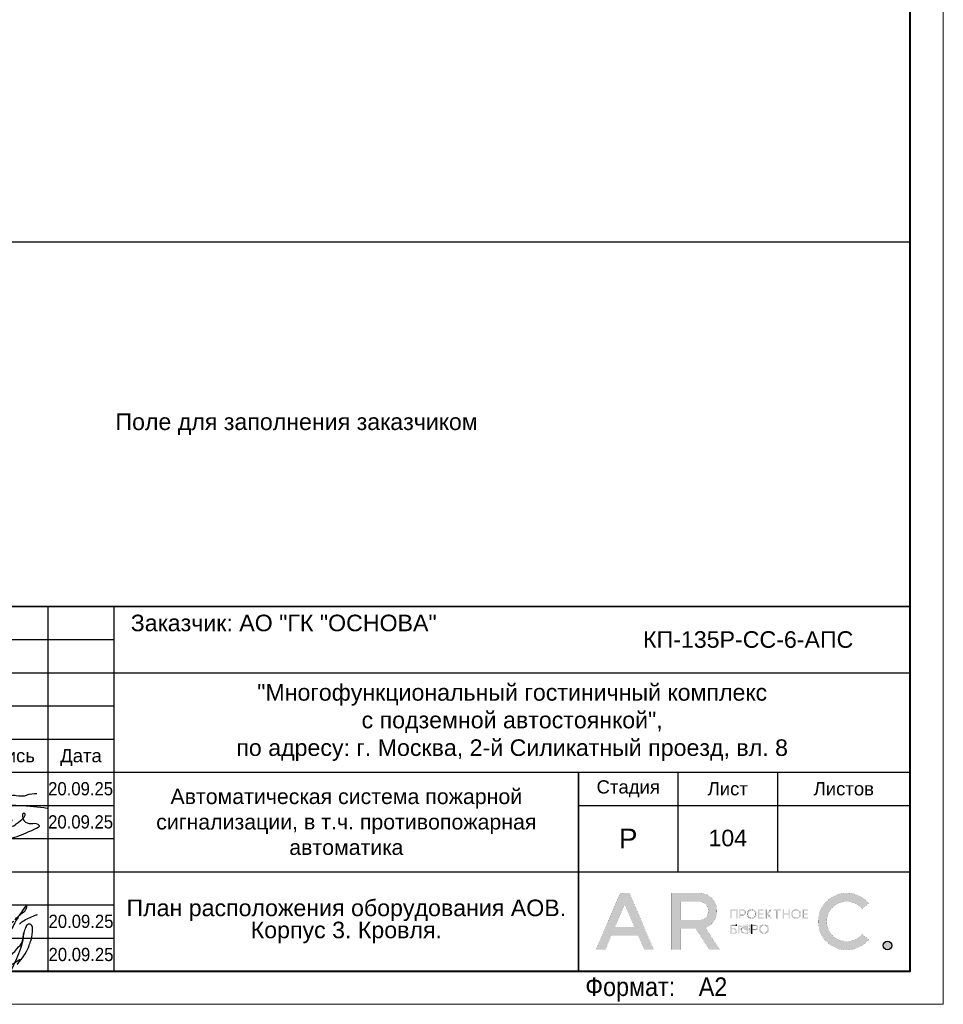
# Model space of a CAD drawing. Header units: millimetres. Extents: x -195178 to 1761886, y 140622 to 301105.
# Tile 131 of 131: x 1747961 to 1761886, y 241705 to 256555. Entities that reach past the tile are written whole.
import ezdxf
from ezdxf.enums import TextEntityAlignment as Align

# ---------------------------------------------------------------- set-up
doc = ezdxf.new("R2010")
doc.units = ezdxf.units.MM
doc.layers.get('Defpoints').update_dxf_attribs({"color": 252})
for name, color, linetype, lineweight in [('DB CP Оформление', 7, 'Continuous', 25), ('Охрана входов', 252, 'Continuous', 30), ('Рамка', 7, 'Continuous', 18)]:
    doc.layers.add(name, color=color, linetype=linetype, lineweight=lineweight)
doc.layers.add('DB CP Подписи', color=7, linetype='Continuous', lineweight=25, true_color=0x0a45f5)
doc.layers.add('Автоматика', color=1, linetype='Continuous')
doc.layers.add('формат', color=250, linetype='Continuous')
doc.styles.add('Arial', font='arial.ttf', dxfattribs={"width": 0.9, "height": 699.9999999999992})
doc.styles.add('CP.Text', font='arial.ttf')
doc.styles.add('CP.Text дата', font='arial.ttf', dxfattribs={"width": 0.9})

# ---------------------------------------------------------------- blocks, each defined once
blk = doc.blocks.new('*U57')
at = {"color": 0, "lineweight": 0}
blk.add_lwpolyline([(-841, 3.464264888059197e-14), (6.661338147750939e-14, 6.661338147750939e-14), (-1.377945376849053e-14, 594.0000000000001), (-841.0000000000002, 594.0000000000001)], close=True, dxfattribs=at)
at = {"lineweight": 40}
blk.add_lwpolyline([(-821, 5.000000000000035), (-4.999999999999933, 5.000000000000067), (-5.000000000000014, 589.0000000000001), (-821.0000000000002, 589.0000000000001)], close=True, dxfattribs=at)
at = {"style": 'Arial', "width": 0.9}
blk.add_text('Формат:', height=2.8, dxfattribs=at).set_placement((-53.97311837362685, 1.250000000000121))
at = {"style": 'Arial', "width": 0.9, "flags": 8}
blk.add_attdef('FORMAT', (-36.87188609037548, 1.257088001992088), '', height=2.8, dxfattribs=at)
blk = doc.blocks.new('Попов')
at = {"layer": 'DB CP Подписи', "color": 160, "true_color": 0x0a45f5}
for points in [[(7.394956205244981, 7.032094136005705), (4.284556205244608, 0.8400941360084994), (3.982156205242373, 0.4944941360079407), (3.665356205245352, 0.2583778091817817), (3.190156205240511, 0.09837780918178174), (2.801356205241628, 0.2064941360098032), (2.509696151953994, 0.451294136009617), (2.383756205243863, 0.7680941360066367), (2.429696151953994, 0.9984941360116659), (2.62855620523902, 1.243294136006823), (3.319756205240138, 1.603294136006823), (3.895756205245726, 1.848094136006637), (4.370956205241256, 1.992094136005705), (4.918156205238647, 1.992094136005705)], [(7.394956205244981, 7.032094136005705), (6.962956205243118, 6.427294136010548), (4.918156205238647, 1.992094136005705)], [(8.094156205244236, 0.03369413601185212), (8.828556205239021, 0.5520941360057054), (9.980556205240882, 1.272094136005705), (10.85895620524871, 1.761694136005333), (10.41255620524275, 1.084894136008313), (11.57895620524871, 2.611294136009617), (12.16935620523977, 3.84969413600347), (12.471756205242, 4.713694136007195), (12.629696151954, 5.419294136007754), (12.689696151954, 6.2400941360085), (12.54375620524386, 6.945694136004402), (12.34215620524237, 7.075294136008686), (12.03975620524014, 7.075294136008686), (11.64969615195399, 6.6000941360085), (11.379696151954, 5.779294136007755), (11.21895620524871, 4.728094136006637), (10.72935620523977, 3.014494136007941), (9.418956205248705, 0.0336941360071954)], [(5.979696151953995, 4.069175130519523), (4.859696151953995, -0.1216221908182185), (5.311356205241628, 0.624094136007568), (5.311356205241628, 0.8688941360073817), (5.624396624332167, 1.697142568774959), (6.247356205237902, 2.150494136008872), (6.650556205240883, 2.323294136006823), (6.909756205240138, 2.323294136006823), (7.125756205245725, 2.150494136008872), (7.125756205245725, 1.747294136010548), (6.82335620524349, 1.243294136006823), (6.333756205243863, 0.7968941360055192), (5.714556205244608, 0.5088941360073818), (5.412156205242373, 0.5952941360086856), (5.49855620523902, 1.286494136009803), (5.817585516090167, 1.879286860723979), (5.714556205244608, 1.286494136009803), (5.829756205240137, 0.9552941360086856), (6.146556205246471, 0.8832941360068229), (6.794556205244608, 1.012894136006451), (7.528956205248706, 1.459294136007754), (8.119356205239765, 2.064094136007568), (8.407356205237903, 2.510494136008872), (8.407356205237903, 2.899294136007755), (8.320956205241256, 3.028894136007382), (8.090556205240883, 2.956894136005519), (7.816956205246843, 2.366494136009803), (7.816956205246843, 1.963294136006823), (7.989756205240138, 1.776094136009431), (8.364156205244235, 1.891294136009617), (8.82495620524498, 2.323294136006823), (9.055356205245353, 2.697694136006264), (9.271356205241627, 3.302494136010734), (9.012156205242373, 3.561694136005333), (8.882556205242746, 3.561694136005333), (8.709696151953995, 3.3600941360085), (8.709696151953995, 2.978377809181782), (9.039696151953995, 2.408377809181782), (10.349696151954, 3.378377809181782), (11.11969615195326, 4.410259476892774), (11.27818451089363, 5.133235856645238), (11.35539592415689, 5.654323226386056), (11.38831620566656, 5.819447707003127), (11.35539592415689, 5.654323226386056)], [(3.521356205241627, 2.971294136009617), (3.294445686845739, 2.859738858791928), (4.789696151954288, 2.859738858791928)], [(3.521356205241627, 2.971294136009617), (4.126156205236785, 3.244894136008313), (4.932556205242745, 3.475294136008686), (6.444556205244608, 3.835294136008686), (7.495756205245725, 4.080094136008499)], [(1.534156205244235, 0.8688941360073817), (1.303756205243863, 1.041694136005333), (1.217356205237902, 1.214494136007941), (1.447756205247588, 1.416094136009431), (2.038156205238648, 1.603294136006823), (2.815756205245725, 1.761694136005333), (3.506956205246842, 1.876894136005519), (4.357209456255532, 1.989153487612), (4.918156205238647, 1.992094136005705)]]:
    blk.add_spline(points, degree=3, dxfattribs=at)
at = {"layer": 'DB CP Подписи'}
blk.add_spline([(8.094156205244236, 0.03369413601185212), (7.791756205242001, -0.2544480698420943), (7.618956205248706, -0.4847058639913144), (7.618956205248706, -0.8015058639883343), (7.950156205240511, -1.060705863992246), (8.569356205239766, -1.060705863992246), (8.943756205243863, -0.7583058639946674), (9.116556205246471, -0.4991058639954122), (9.418956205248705, 0.0336941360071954)], degree=3, dxfattribs=at)
blk = doc.blocks.new('A$Cf51998ab')
at = {"layer": 'DB CP Подписи'}
for points in [[(2.024743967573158, 7.175397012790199), (0.02474396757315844, 3.175397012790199), (2.524743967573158, 0.1753970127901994), (9.524743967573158, 6.675397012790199), (17.02474396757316, 19.1753970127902), (23.52474396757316, 28.6753970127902), (29.02474396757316, 35.6753970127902), (35.52474396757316, 43.6753970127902), (36.52474396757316, 44.6753970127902), (30.02474396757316, 30.6753970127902), (28.52474396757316, 26.1753970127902), (28.52474396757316, 25.1753970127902), (31.52474396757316, 26.6753970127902), (36.02474396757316, 30.1753970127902), (43.52474396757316, 36.1753970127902), (45.52474396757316, 39.1753970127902), (47.52474396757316, 42.6753970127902), (47.52474396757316, 43.1753970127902), (48.02474396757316, 44.1753970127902), (40.52474396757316, 31.1753970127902), (37.52474396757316, 25.6753970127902), (40.52474396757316, 25.1753970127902), (47.02474396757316, 28.6753970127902), (47.52474396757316, 29.1753970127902)], [(66.52474396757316, 31.6753970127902), (75.02474396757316, 39.1753970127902), (79.02474396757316, 43.6753970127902), (79.52474396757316, 46.6753970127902), (75.02474396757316, 41.6753970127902), (69.02474396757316, 32.6753970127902), (61.02474396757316, 18.6753970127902), (57.02474396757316, 11.6753970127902), (61.52474396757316, 15.6753970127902)], [(57.52474396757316, 34.1753970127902), (54.52474396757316, 34.1753970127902), (50.02474396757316, 31.1753970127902), (49.52474396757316, 26.1753970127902), (54.02474396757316, 27.6753970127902), (56.02474396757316, 29.1753970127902), (58.02474396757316, 33.1753970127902), (57.52474396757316, 34.1753970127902)], [(71.80259313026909, 27.23596012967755), (75.18207571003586, 30.02247973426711), (81.43411698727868, 33.40007838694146), (87.77064376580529, 36.27103771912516), (91.06563812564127, 37.45319772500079)], [(59.02474396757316, 30.6753970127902), (55.49455854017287, 28.71229258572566), (55.52474396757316, 25.6753970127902), (57.52474396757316, 25.6753970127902), (62.02474396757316, 27.6753970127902), (65.02474396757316, 29.6753970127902), (65.52474396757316, 30.1753970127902)]]:
    blk.add_spline(points, degree=3, dxfattribs=at)
blk = doc.blocks.new('Лого')
at = {"layer": 'DB CP Оформление'}
h = blk.add_hatch(color=0, dxfattribs=at)
edge = h.paths.add_edge_path()
edge.add_line((-3.149615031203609, 491.8564630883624), (-2.145539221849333, 491.0307320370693))
edge.add_arc((-5.466713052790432, 493.7619962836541), 4.300000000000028, 39.43316774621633, 320.5668322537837, ccw=False)
edge.add_line((-2.145539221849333, 496.4932605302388), (-3.149615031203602, 495.6675294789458))
edge.add_arc((-5.466713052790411, 493.7619962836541), 3.000000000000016, 39.43316774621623, 320.5668322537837)
edge = h.paths.add_edge_path()
edge.add_arc((0.7039796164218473, 490.1453402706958), 0.65, 0, 360)
h.paths.add_polyline_path([(-38.91856638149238, 496.3972109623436), (-37.43639440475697, 492.9290438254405), (-40.40073835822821, 492.9290438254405)], flags=16)
edge = h.paths.add_edge_path(flags=16)
edge.add_line((-30.56831019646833, 493.9825875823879), (-27.63778042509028, 493.9825875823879))
edge.add_arc((-27.63778042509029, 495.2825875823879), 1.299999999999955, 270.0000000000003, 360.0000000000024)
edge.add_line((-26.33778042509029, 495.2825875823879), (-26.33778042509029, 495.4512324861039))
edge.add_arc((-27.63778042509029, 495.4512324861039), 1.300000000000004, 359.9999999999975, 449.9999999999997)
edge.add_line((-27.63778042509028, 496.7512324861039), (-30.56831019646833, 496.7512324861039))
edge.add_line((-30.56831019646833, 496.7512324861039), (-30.56831019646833, 493.9825875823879))
h.paths.add_polyline_path([(-35.9689509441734, 489.4953402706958), (-36.88082038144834, 491.6290438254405), (-40.956312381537, 491.6290438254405), (-41.8681818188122, 489.4953402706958), (-43.28192242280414, 489.4953402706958), (-39.6254366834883, 498.0512324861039), (-38.21169607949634, 498.0512324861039), (-34.55521034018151, 489.4953402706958)])
edge = h.paths.add_edge_path()
edge.add_line((-30.56831019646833, 489.4953402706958), (-31.86831019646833, 489.4953402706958))
edge.add_line((-31.86831019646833, 489.4953402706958), (-31.86831019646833, 498.0512324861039))
edge.add_line((-31.86831019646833, 498.0512324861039), (-27.63778042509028, 498.0512324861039))
edge.add_arc((-27.63778042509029, 495.4512324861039), 2.600000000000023, 0, 89.99999999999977, ccw=False)
edge.add_line((-25.03778042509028, 495.4512324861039), (-25.03778042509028, 495.2825875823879))
edge.add_arc((-27.63778042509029, 495.2825875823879), 2.600000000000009, -70.23716168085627, 0, ccw=False)
edge.add_line((-26.75864866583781, 492.8357268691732), (-24.6131234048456, 489.4953402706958))
edge.add_line((-24.6131234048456, 489.4953402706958), (-26.15818166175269, 489.4953402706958))
edge.add_line((-26.15818166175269, 489.4953402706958), (-28.20534579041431, 492.6825875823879))
edge.add_line((-28.20534579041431, 492.6825875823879), (-30.56831019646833, 492.6825875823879))
edge.add_line((-30.56831019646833, 492.6825875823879), (-30.56831019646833, 489.4953402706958))
edge = h.paths.add_edge_path(flags=16)
edge.add_line((-21.27053753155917, 492.6928723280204), (-21.27053753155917, 492.5228723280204))
edge.add_arc((-20.82053753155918, 492.5228723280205), 0.4499999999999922, 180.0000000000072, 270.0000000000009)
edge.add_line((-20.82053753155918, 492.0728723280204), (-20.69150461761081, 492.0728723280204))
edge.add_arc((-20.6915046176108, 492.5228723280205), 0.4500000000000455, 269.9999999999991, 359.9999999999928)
edge.add_line((-20.24150461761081, 492.5228723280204), (-20.24150461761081, 492.6928723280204))
edge.add_arc((-20.69150461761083, 492.6928723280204), 0.4500000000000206, 0, 89.99999999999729)
edge.add_line((-20.69150461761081, 493.1428723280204), (-20.82053753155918, 493.1428723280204))
edge.add_arc((-20.82053753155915, 492.6928723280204), 0.4500000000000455, 90.00000000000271, 180)
edge = h.paths.add_edge_path(flags=17)
edge.add_line((-21.62964566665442, 491.9228723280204), (-21.62964566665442, 492.5328723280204))
edge.add_line((-21.62964566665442, 492.5328723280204), (-21.45053753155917, 492.5328723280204))
edge.add_line((-21.45053753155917, 492.5328723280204), (-21.45053753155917, 492.5228723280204))
edge.add_arc((-20.85053753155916, 492.5228723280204), 0.6000000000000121, 180, 269.999999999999)
edge.add_line((-20.85053753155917, 491.9228723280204), (-20.66150461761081, 491.9228723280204))
edge.add_arc((-20.66150461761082, 492.5228723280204), 0.6000000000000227, 270.000000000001, 360)
edge.add_line((-20.06150461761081, 492.5228723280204), (-20.06150461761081, 492.6928723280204))
edge.add_arc((-20.66150461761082, 492.6928723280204), 0.6000000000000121, 0, 89.99999999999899)
edge.add_line((-20.66150461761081, 493.2928723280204), (-20.85053753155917, 493.2928723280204))
edge.add_arc((-20.85053753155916, 492.6928723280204), 0.6000000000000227, 90.00000000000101, 180)
edge.add_line((-21.45053753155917, 492.6928723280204), (-21.45053753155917, 492.6828723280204))
edge.add_line((-21.45053753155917, 492.6828723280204), (-21.62964566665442, 492.6828723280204))
edge.add_line((-21.62964566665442, 492.6828723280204), (-21.62964566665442, 493.2928723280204))
edge.add_line((-21.62964566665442, 493.2928723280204), (-21.80964566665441, 493.2928723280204))
edge.add_line((-21.80964566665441, 493.2928723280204), (-21.80964566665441, 491.9228723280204))
edge.add_line((-21.80964566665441, 491.9228723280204), (-21.62964566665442, 491.9228723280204))
edge = h.paths.add_edge_path(flags=16)
edge.add_line((-18.44160413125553, 492.6928723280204), (-18.44160413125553, 492.5228723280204))
edge.add_arc((-17.99160413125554, 492.5228723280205), 0.4499999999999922, 180.0000000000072, 270.0000000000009)
edge.add_line((-17.99160413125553, 492.0728723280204), (-17.86257121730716, 492.0728723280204))
edge.add_arc((-17.86257121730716, 492.5228723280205), 0.4500000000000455, 269.9999999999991, 359.9999999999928)
edge.add_line((-17.41257121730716, 492.5228723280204), (-17.41257121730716, 492.6928723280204))
edge.add_arc((-17.86257121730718, 492.6928723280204), 0.4500000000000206, 0, 89.99999999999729)
edge.add_line((-17.86257121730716, 493.1428723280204), (-17.99160413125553, 493.1428723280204))
edge.add_arc((-17.99160413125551, 492.6928723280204), 0.4500000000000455, 90.00000000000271, 180)
edge = h.paths.add_edge_path()
edge.add_line((-18.62160413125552, 492.6928723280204), (-18.62160413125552, 492.5228723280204))
edge.add_arc((-18.02160413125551, 492.5228723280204), 0.6000000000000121, 180, 269.999999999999)
edge.add_line((-18.02160413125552, 491.9228723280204), (-17.83257121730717, 491.9228723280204))
edge.add_arc((-17.83257121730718, 492.5228723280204), 0.6000000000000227, 270.000000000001, 360)
edge.add_line((-17.23257121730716, 492.5228723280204), (-17.23257121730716, 492.6928723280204))
edge.add_arc((-17.83257121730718, 492.6928723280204), 0.6000000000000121, 0, 89.99999999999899)
edge.add_line((-17.83257121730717, 493.2928723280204), (-18.02160413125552, 493.2928723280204))
edge.add_arc((-18.02160413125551, 492.6928723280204), 0.6000000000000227, 90.00000000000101, 180)
edge = h.paths.add_edge_path(flags=16)
edge.add_line((-13.61226025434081, 494.9777851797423), (-13.61226025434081, 494.8077851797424))
edge.add_arc((-13.16226025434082, 494.8077851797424), 0.4499999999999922, 180.0000000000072, 270.0000000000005)
edge.add_line((-13.16226025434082, 494.3577851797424), (-13.03322734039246, 494.3577851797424))
edge.add_arc((-13.03322734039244, 494.8077851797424), 0.4500000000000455, 269.9999999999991, 359.9999999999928)
edge.add_line((-12.58322734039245, 494.8077851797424), (-12.58322734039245, 494.9777851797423))
edge.add_arc((-13.03322734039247, 494.9777851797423), 0.4500000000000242, 0, 89.99999999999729)
edge.add_line((-13.03322734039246, 495.4277851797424), (-13.16226025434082, 495.4277851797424))
edge.add_arc((-13.16226025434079, 494.9777851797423), 0.4500000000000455, 90.00000000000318, 180)
edge = h.paths.add_edge_path()
edge.add_line((-13.79226025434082, 494.9777851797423), (-13.79226025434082, 494.8077851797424))
edge.add_arc((-13.19226025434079, 494.8077851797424), 0.6000000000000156, 180, 269.9999999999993)
edge.add_line((-13.19226025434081, 494.2077851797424), (-13.00322734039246, 494.2077851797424))
edge.add_arc((-13.00322734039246, 494.8077851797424), 0.6000000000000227, 270.000000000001, 360)
edge.add_line((-12.40322734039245, 494.8077851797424), (-12.40322734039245, 494.9777851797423))
edge.add_arc((-13.00322734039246, 494.9777851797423), 0.6000000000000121, 0, 89.99999999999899)
edge.add_line((-13.00322734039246, 495.5777851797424), (-13.19226025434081, 495.5777851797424))
edge.add_arc((-13.19226025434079, 494.9777851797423), 0.6000000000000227, 90.00000000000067, 180)
edge = h.paths.add_edge_path(flags=16)
edge.add_line((-20.28705089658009, 494.9777851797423), (-20.28705089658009, 494.8077851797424))
edge.add_arc((-19.8370508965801, 494.8077851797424), 0.4499999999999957, 180.0000000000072, 270.0000000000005)
edge.add_line((-19.83705089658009, 494.3577851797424), (-19.70801798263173, 494.3577851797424))
edge.add_arc((-19.70801798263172, 494.8077851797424), 0.4500000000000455, 269.9999999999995, 359.9999999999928)
edge.add_line((-19.25801798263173, 494.8077851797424), (-19.25801798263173, 494.9777851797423))
edge.add_arc((-19.70801798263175, 494.9777851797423), 0.4500000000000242, 0, 89.99999999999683)
edge.add_line((-19.70801798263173, 495.4277851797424), (-19.83705089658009, 495.4277851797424))
edge.add_arc((-19.83705089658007, 494.9777851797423), 0.4500000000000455, 90.00000000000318, 180)
edge = h.paths.add_edge_path()
edge.add_line((-20.46705089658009, 494.9777851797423), (-20.46705089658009, 494.8077851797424))
edge.add_arc((-19.86705089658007, 494.8077851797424), 0.6000000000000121, 180, 269.999999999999)
edge.add_line((-19.86705089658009, 494.2077851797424), (-19.67801798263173, 494.2077851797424))
edge.add_arc((-19.67801798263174, 494.8077851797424), 0.6000000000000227, 270.000000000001, 360)
edge.add_line((-19.07801798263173, 494.8077851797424), (-19.07801798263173, 494.9777851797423))
edge.add_arc((-19.67801798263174, 494.9777851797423), 0.6000000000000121, 0, 89.99999999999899)
edge.add_line((-19.67801798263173, 495.5777851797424), (-19.86705089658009, 495.5777851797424))
edge.add_arc((-19.86705089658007, 494.9777851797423), 0.6000000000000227, 90.00000000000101, 180)
edge = h.paths.add_edge_path(flags=16)
edge.add_arc((-19.22667760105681, 492.7878723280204), 0.1800000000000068, 270.0000000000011, 360)
edge.add_line((-19.04667760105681, 492.7878723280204), (-19.0466776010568, 492.9328723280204))
edge.add_arc((-19.22667760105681, 492.9328723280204), 0.1800000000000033, 0, 89.99999999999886)
edge.add_line((-19.2266776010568, 493.1128723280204), (-19.63443714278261, 493.1128723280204))
edge.add_line((-19.63443714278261, 493.1128723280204), (-19.6344371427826, 492.6078723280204))
edge.add_line((-19.6344371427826, 492.6078723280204), (-19.22667760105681, 492.6078723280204))
edge = h.paths.add_edge_path()
edge.add_line((-19.63443714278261, 491.9228723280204), (-19.81443714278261, 491.9228723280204))
edge.add_line((-19.81443714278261, 491.9228723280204), (-19.81443714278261, 493.2928723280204))
edge.add_line((-19.81443714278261, 493.2928723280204), (-19.2266776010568, 493.2928723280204))
edge.add_arc((-19.2266776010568, 492.9328723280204), 0.3600000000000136, 0, 89.99999999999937, ccw=False)
edge.add_line((-18.8666776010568, 492.9328723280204), (-18.86667760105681, 492.7878723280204))
edge.add_arc((-19.22667760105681, 492.7878723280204), 0.3600000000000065, -89.99999999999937, 0, ccw=False)
edge.add_line((-19.22667760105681, 492.4278723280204), (-19.63443714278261, 492.4278723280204))
edge.add_line((-19.63443714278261, 492.4278723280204), (-19.63443714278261, 491.9228723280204))
edge = h.paths.add_edge_path(flags=16)
edge.add_line((-22.41432519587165, 492.0728723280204), (-22.81592550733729, 492.0728723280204))
edge.add_line((-22.81592550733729, 492.0728723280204), (-22.81592550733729, 492.5700955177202))
edge.add_line((-22.81592550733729, 492.5700955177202), (-22.41432519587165, 492.5700955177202))
edge.add_arc((-22.41432519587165, 492.3900955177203), 0.17999999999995, -1.807620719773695e-11, 89.99999999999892, ccw=False)
edge.add_line((-22.23432519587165, 492.3900955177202), (-22.23432519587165, 492.2528723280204))
edge.add_arc((-22.41432519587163, 492.2528723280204), 0.1799999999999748, -90.00000000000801, 0, ccw=False)
h.paths.add_polyline_path([(-16.95626591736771, 495.5777851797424), (-17.51223811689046, 494.9677851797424), (-17.55459530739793, 494.9677851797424), (-17.55459530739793, 495.5777851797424), (-17.73459530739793, 495.5777851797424), (-17.73459530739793, 494.2077851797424), (-17.55459530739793, 494.2077851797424), (-17.55459530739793, 494.8177851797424), (-17.47826675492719, 494.8177851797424), (-16.92229455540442, 494.2077851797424), (-16.67874821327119, 494.2077851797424), (-17.32006333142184, 494.9114214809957), (-16.71271957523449, 495.5777851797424)])
edge = h.paths.add_edge_path()
edge.add_line((-22.10894538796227, 493.1128723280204), (-22.8159255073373, 493.1128723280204))
edge.add_line((-22.8159255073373, 493.1128723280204), (-22.81592550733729, 492.7200955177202))
edge.add_line((-22.81592550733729, 492.7200955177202), (-22.41432519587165, 492.7200955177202))
edge.add_arc((-22.41432519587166, 492.3600955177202), 0.3600000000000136, 0, 89.99999999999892, ccw=False)
edge.add_line((-22.05432519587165, 492.3600955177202), (-22.05432519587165, 492.2828723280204))
edge.add_arc((-22.41432519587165, 492.2828723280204), 0.3600000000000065, -89.99999999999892, 0, ccw=False)
edge.add_line((-22.41432519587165, 491.9228723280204), (-23.01592550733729, 491.9228723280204))
edge.add_line((-23.01592550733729, 491.9228723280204), (-23.01592550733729, 493.2928723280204))
edge.add_line((-23.01592550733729, 493.2928723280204), (-22.10894538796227, 493.2928723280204))
edge.add_line((-22.10894538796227, 493.2928723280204), (-22.10894538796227, 493.1128723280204))
h.paths.add_polyline_path([(-15.99401623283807, 495.3977851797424), (-16.45775531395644, 495.3977851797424), (-16.45775531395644, 495.5777851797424), (-15.35027715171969, 495.5777851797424), (-15.35027715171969, 495.3977851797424), (-15.81401623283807, 495.3977851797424), (-15.81401623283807, 494.2077851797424), (-15.99401623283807, 494.2077851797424)])
h.paths.add_polyline_path([(-14.219327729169, 494.9827851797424), (-14.219327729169, 495.5777851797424), (-14.039327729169, 495.5777851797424), (-14.039327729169, 494.2077851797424), (-14.219327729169, 494.2077851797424), (-14.219327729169, 494.8027851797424), (-14.92320967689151, 494.8027851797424), (-14.92320967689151, 494.2077851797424), (-15.10320967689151, 494.2077851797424), (-15.10320967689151, 495.5777851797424), (-14.92320967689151, 495.5777851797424), (-14.92320967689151, 494.9827851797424)])
h.paths.add_polyline_path([(-11.97615986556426, 494.8027851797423), (-11.97615986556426, 494.3877851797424), (-11.30687213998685, 494.3877851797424), (-11.30687213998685, 494.2077851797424), (-12.15615986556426, 494.2077851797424), (-12.15615986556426, 495.5777851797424), (-11.30687213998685, 495.5777851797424), (-11.30687213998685, 495.3977851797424), (-11.97615986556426, 495.3977851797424), (-11.97615986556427, 494.9827851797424), (-11.34484040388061, 494.9827851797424), (-11.34484040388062, 494.8027851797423)])
edge = h.paths.add_edge_path(flags=16)
edge.add_arc((-21.07411837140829, 495.0727851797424), 0.1800000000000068, 270.0000000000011, 360)
edge.add_line((-20.89411837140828, 495.0727851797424), (-20.89411837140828, 495.2177851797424))
edge.add_arc((-21.07411837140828, 495.2177851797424), 0.1800000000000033, 0, 89.99999999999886)
edge.add_line((-21.07411837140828, 495.3977851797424), (-21.48187791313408, 495.3977851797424))
edge.add_line((-21.48187791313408, 495.3977851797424), (-21.48187791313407, 494.8927851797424))
edge.add_line((-21.48187791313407, 494.8927851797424), (-21.07411837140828, 494.8927851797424))
h.paths.add_polyline_path([(-22.81592550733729, 494.2077851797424), (-23.01592550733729, 494.2077851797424), (-23.01592550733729, 495.5777851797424), (-21.90894538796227, 495.5777851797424), (-21.90894538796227, 494.2077851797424), (-22.10894538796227, 494.2077851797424), (-22.10894538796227, 495.3977851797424), (-22.81592550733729, 495.3977851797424)])
h.paths.add_polyline_path([(-18.65095050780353, 494.8027851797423), (-18.65095050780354, 494.3877851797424), (-17.98166278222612, 494.3877851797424), (-17.98166278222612, 494.2077851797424), (-18.83095050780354, 494.2077851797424), (-18.83095050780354, 495.5777851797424), (-17.98166278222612, 495.5777851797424), (-17.98166278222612, 495.3977851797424), (-18.65095050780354, 495.3977851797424), (-18.65095050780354, 494.9827851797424), (-18.01963104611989, 494.9827851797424), (-18.01963104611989, 494.8027851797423)])
edge = h.paths.add_edge_path()
edge.add_line((-21.48187791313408, 494.2077851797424), (-21.66187791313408, 494.2077851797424))
edge.add_line((-21.66187791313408, 494.2077851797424), (-21.66187791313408, 495.5777851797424))
edge.add_line((-21.66187791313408, 495.5777851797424), (-21.07411837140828, 495.5777851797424))
edge.add_arc((-21.07411837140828, 495.2177851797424), 0.3600000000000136, 0, 89.99999999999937, ccw=False)
edge.add_line((-20.71411837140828, 495.2177851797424), (-20.71411837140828, 495.0727851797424))
edge.add_arc((-21.07411837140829, 495.0727851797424), 0.3600000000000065, -89.99999999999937, 0, ccw=False)
edge.add_line((-21.07411837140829, 494.7127851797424), (-21.48187791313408, 494.7127851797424))
edge.add_line((-21.48187791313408, 494.7127851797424), (-21.48187791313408, 494.2077851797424))
edge = h.paths.add_edge_path()
edge.add_line((-19.81443714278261, 493.2928723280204), (-19.81443714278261, 491.9228723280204))
edge.add_line((-22.10894538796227, 493.2928723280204), (-22.10894538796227, 493.1128723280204))
at = {"layer": 'DB CP Оформление', "color": 0}
for p, q in [((-22.10894538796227, 493.2928723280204), (-22.10894538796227, 493.1128723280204)), ((-19.81443714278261, 493.2928723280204), (-19.81443714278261, 491.9228723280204))]:
    blk.add_line(p, q, dxfattribs=at)
at = {"layer": 'DB CP Оформление', "color": 0, "const_width": 0.01}
for points in [[(-35.9689509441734, 489.4953402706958), (-36.88082038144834, 491.6290438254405), (-40.956312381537, 491.6290438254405), (-41.8681818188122, 489.4953402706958), (-43.28192242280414, 489.4953402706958), (-39.6254366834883, 498.0512324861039), (-38.21169607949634, 498.0512324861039), (-34.55521034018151, 489.4953402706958)], [(-38.91856638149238, 496.3972109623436), (-37.43639440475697, 492.9290438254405), (-40.40073835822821, 492.9290438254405)], [(-22.81592550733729, 494.2077851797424), (-23.01592550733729, 494.2077851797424), (-23.01592550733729, 495.5777851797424), (-21.90894538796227, 495.5777851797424), (-21.90894538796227, 494.2077851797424), (-22.10894538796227, 494.2077851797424), (-22.10894538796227, 495.3977851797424), (-22.81592550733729, 495.3977851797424)], [(-18.65095050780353, 494.8027851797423), (-18.65095050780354, 494.3877851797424), (-17.98166278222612, 494.3877851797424), (-17.98166278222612, 494.2077851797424), (-18.83095050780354, 494.2077851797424), (-18.83095050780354, 495.5777851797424), (-17.98166278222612, 495.5777851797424), (-17.98166278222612, 495.3977851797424), (-18.65095050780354, 495.3977851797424), (-18.65095050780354, 494.9827851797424), (-18.01963104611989, 494.9827851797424), (-18.01963104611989, 494.8027851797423)], [(-16.95626591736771, 495.5777851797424), (-17.51223811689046, 494.9677851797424), (-17.55459530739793, 494.9677851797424), (-17.55459530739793, 495.5777851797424), (-17.73459530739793, 495.5777851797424), (-17.73459530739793, 494.2077851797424), (-17.55459530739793, 494.2077851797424), (-17.55459530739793, 494.8177851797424), (-17.47826675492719, 494.8177851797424), (-16.92229455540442, 494.2077851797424), (-16.67874821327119, 494.2077851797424), (-17.32006333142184, 494.9114214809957), (-16.71271957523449, 495.5777851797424)], [(-15.99401623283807, 495.3977851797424), (-16.45775531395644, 495.3977851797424), (-16.45775531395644, 495.5777851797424), (-15.35027715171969, 495.5777851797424), (-15.35027715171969, 495.3977851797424), (-15.81401623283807, 495.3977851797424), (-15.81401623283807, 494.2077851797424), (-15.99401623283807, 494.2077851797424)], [(-14.219327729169, 494.9827851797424), (-14.219327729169, 495.5777851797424), (-14.039327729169, 495.5777851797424), (-14.039327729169, 494.2077851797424), (-14.219327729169, 494.2077851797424), (-14.219327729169, 494.8027851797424), (-14.92320967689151, 494.8027851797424), (-14.92320967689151, 494.2077851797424), (-15.10320967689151, 494.2077851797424), (-15.10320967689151, 495.5777851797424), (-14.92320967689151, 495.5777851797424), (-14.92320967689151, 494.9827851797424)], [(-11.97615986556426, 494.8027851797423), (-11.97615986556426, 494.3877851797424), (-11.30687213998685, 494.3877851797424), (-11.30687213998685, 494.2077851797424), (-12.15615986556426, 494.2077851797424), (-12.15615986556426, 495.5777851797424), (-11.30687213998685, 495.5777851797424), (-11.30687213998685, 495.3977851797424), (-11.97615986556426, 495.3977851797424), (-11.97615986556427, 494.9827851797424), (-11.34484040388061, 494.9827851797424), (-11.34484040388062, 494.8027851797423)]]:
    blk.add_lwpolyline(points, close=True, dxfattribs=at)
for points in [[(-30.56831019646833, 489.4953402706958), (-31.86831019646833, 489.4953402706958), (-31.86831019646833, 498.0512324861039), (-27.63778042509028, 498.0512324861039, -0.414213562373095), (-25.03778042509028, 495.4512324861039), (-25.03778042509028, 495.2825875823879, -0.316436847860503), (-26.75864866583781, 492.8357268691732), (-24.6131234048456, 489.4953402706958), (-26.15818166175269, 489.4953402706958), (-28.20534579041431, 492.6825875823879), (-30.56831019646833, 492.6825875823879)], [(-3.149615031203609, 491.8564630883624), (-2.145539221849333, 491.0307320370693, -2.790346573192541), (-2.145539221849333, 496.4932605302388), (-3.149615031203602, 495.6675294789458, 2.790346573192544)], [(-30.56831019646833, 493.9825875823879), (-27.63778042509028, 493.9825875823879, 0.414213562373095), (-26.33778042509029, 495.2825875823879), (-26.33778042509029, 495.4512324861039, 0.414213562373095), (-27.63778042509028, 496.7512324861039), (-30.56831019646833, 496.7512324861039)], [(-21.48187791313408, 494.2077851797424), (-21.66187791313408, 494.2077851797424), (-21.66187791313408, 495.5777851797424), (-21.07411837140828, 495.5777851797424, -0.4142135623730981), (-20.71411837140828, 495.2177851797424), (-20.71411837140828, 495.0727851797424, -0.4142135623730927), (-21.07411837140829, 494.7127851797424), (-21.48187791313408, 494.7127851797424)], [(-21.07411837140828, 494.8927851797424, 0.4142135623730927), (-20.89411837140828, 495.0727851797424), (-20.89411837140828, 495.2177851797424, 0.4142135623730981), (-21.07411837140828, 495.3977851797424), (-21.48187791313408, 495.3977851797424), (-21.48187791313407, 494.8927851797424)], [(-20.46705089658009, 494.9777851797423), (-20.46705089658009, 494.8077851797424, 0.414213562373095), (-19.86705089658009, 494.2077851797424), (-19.67801798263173, 494.2077851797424, 0.414213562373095), (-19.07801798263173, 494.8077851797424), (-19.07801798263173, 494.9777851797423, 0.414213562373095), (-19.67801798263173, 495.5777851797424), (-19.86705089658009, 495.5777851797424, 0.414213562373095)], [(-20.28705089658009, 494.9777851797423), (-20.28705089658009, 494.8077851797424, 0.414213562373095), (-19.83705089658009, 494.3577851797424), (-19.70801798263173, 494.3577851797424, 0.414213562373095), (-19.25801798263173, 494.8077851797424), (-19.25801798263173, 494.9777851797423, 0.414213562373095), (-19.70801798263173, 495.4277851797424), (-19.83705089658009, 495.4277851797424, 0.414213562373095)], [(-13.79226025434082, 494.9777851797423), (-13.79226025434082, 494.8077851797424, 0.414213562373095), (-13.19226025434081, 494.2077851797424), (-13.00322734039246, 494.2077851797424, 0.414213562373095), (-12.40322734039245, 494.8077851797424), (-12.40322734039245, 494.9777851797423, 0.414213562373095), (-13.00322734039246, 495.5777851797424), (-13.19226025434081, 495.5777851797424, 0.414213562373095)], [(-13.61226025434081, 494.9777851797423), (-13.61226025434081, 494.8077851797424, 0.414213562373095), (-13.16226025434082, 494.3577851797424), (-13.03322734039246, 494.3577851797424, 0.414213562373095), (-12.58322734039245, 494.8077851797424), (-12.58322734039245, 494.9777851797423, 0.414213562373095), (-13.03322734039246, 495.4277851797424), (-13.16226025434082, 495.4277851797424, 0.414213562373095)], [(-22.10894538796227, 493.1128723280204), (-22.8159255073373, 493.1128723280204), (-22.81592550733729, 492.7200955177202), (-22.41432519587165, 492.7200955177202, -0.4142135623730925), (-22.05432519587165, 492.3600955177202), (-22.05432519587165, 492.2828723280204, -0.4142135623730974), (-22.41432519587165, 491.9228723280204), (-23.01592550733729, 491.9228723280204), (-23.01592550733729, 493.2928723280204), (-22.10894538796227, 493.2928723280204)], [(-21.62964566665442, 491.9228723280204), (-21.62964566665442, 492.5328723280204), (-21.45053753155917, 492.5328723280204), (-21.45053753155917, 492.5228723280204, 0.414213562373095), (-20.85053753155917, 491.9228723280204), (-20.66150461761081, 491.9228723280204, 0.414213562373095), (-20.06150461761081, 492.5228723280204), (-20.06150461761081, 492.6928723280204, 0.414213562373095), (-20.66150461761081, 493.2928723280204), (-20.85053753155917, 493.2928723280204, 0.414213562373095), (-21.45053753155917, 492.6928723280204), (-21.45053753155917, 492.6828723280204), (-21.62964566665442, 492.6828723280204), (-21.62964566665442, 493.2928723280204), (-21.80964566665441, 493.2928723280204), (-21.80964566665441, 491.9228723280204)], [(-21.27053753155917, 492.6928723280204), (-21.27053753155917, 492.5228723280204, 0.414213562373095), (-20.82053753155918, 492.0728723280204), (-20.69150461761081, 492.0728723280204, 0.414213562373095), (-20.24150461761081, 492.5228723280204), (-20.24150461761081, 492.6928723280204, 0.414213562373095), (-20.69150461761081, 493.1428723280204), (-20.82053753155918, 493.1428723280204, 0.414213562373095)], [(-19.63443714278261, 491.9228723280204), (-19.81443714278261, 491.9228723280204), (-19.81443714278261, 493.2928723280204), (-19.2266776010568, 493.2928723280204, -0.4142135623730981), (-18.8666776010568, 492.9328723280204), (-18.86667760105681, 492.7878723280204, -0.4142135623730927), (-19.22667760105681, 492.4278723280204), (-19.63443714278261, 492.4278723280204)], [(-19.22667760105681, 492.6078723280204, 0.4142135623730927), (-19.04667760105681, 492.7878723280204), (-19.0466776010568, 492.9328723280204, 0.4142135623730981), (-19.2266776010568, 493.1128723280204), (-19.63443714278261, 493.1128723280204), (-19.6344371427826, 492.6078723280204)], [(-18.62160413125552, 492.6928723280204), (-18.62160413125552, 492.5228723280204, 0.414213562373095), (-18.02160413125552, 491.9228723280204), (-17.83257121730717, 491.9228723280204, 0.414213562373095), (-17.23257121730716, 492.5228723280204), (-17.23257121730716, 492.6928723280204, 0.414213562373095), (-17.83257121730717, 493.2928723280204), (-18.02160413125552, 493.2928723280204, 0.414213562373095)], [(-18.44160413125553, 492.6928723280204), (-18.44160413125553, 492.5228723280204, 0.414213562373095), (-17.99160413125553, 492.0728723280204), (-17.86257121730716, 492.0728723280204, 0.414213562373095), (-17.41257121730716, 492.5228723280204), (-17.41257121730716, 492.6928723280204, 0.414213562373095), (-17.86257121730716, 493.1428723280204), (-17.99160413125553, 493.1428723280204, 0.414213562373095)], [(-22.41432519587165, 492.0728723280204), (-22.81592550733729, 492.0728723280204), (-22.81592550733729, 492.5700955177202), (-22.41432519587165, 492.5700955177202, -0.4142135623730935), (-22.23432519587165, 492.3900955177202), (-22.23432519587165, 492.2528723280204, -0.4142135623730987)]]:
    blk.add_lwpolyline(points, format="xyb", close=True, dxfattribs=at)
at = {"layer": 'DB CP Оформление', "color": 0}
blk.add_circle((0.7039796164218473, 490.1453402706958), 0.65, dxfattribs=at)
at = {"layer": 'Defpoints', "color": 0}
blk.add_lwpolyline([(-45.89650028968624, 501.2732863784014), (4.103499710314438, 501.2732863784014), (4.103499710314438, 486.2732863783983), (-45.89650028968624, 486.2732863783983)], close=True, dxfattribs=at)
blk = doc.blocks.new('A$C5BE547C8')
at = {"layer": 'DB CP Подписи', "color": 160, "true_color": 0x0a45f5}
for points in [[(-36.17550682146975, 134.4371501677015), (61.71678818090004, 412.4869762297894)], [(12.77064067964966, 273.4620631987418), (54.9465189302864, 284.4855278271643), (94.154754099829, 355.2698806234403), (190.2780455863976, 461.4464249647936), (197.8667517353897, 439.9583000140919)], [(553.6754189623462, 292.4671654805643), (541.1363445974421, 294.8536106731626), (543.5881781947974, 221.3447915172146), (618.3679039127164, 188.8783703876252), (688.8570107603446, 181.5274854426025), (702.341915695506, 169.2760206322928), (655.1448083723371, 128.8461685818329), (445.8771119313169, 43.72502877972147), (210.5232081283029, -1.356840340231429), (25.1820216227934, -2.336883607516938), (-119.9528827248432, 30.00445333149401), (-207.229957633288, 105.4676031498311), (-226.8427679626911, 202.491644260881), (-177.8107121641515, 263.2541753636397), (-54.24994114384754, 301.4757719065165), (189.9297362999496, 360.2782164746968), (498.8316938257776, 377.9189649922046), (787.0024744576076, 349.3846527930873)], [(12.77064067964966, 273.4620631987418), (53.68175455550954, 259.2054039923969), (47.35787273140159, 207.3811667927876), (60.00563637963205, 173.2529950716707), (97.94904722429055, 183.3650324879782)], [(97.94904722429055, 183.3650324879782), (177.0679458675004, 224.8184770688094), (161.8986921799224, 163.5096667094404), (207.1457470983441, 161.4226177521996), (266.314922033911, 204.5548820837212), (296.9437179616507, 255.3396693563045), (253.785020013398, 280.3842265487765), (197.7158576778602, 243.8061435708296), (177.076149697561, 224.897245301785)], [(240.4512582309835, 278.160545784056), (216.6761126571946, 242.9138925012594), (193.0570860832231, 200.9501308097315), (214.3763311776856, 163.8837520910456), (260.4151262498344, 165.1061032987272), (324.2741268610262, 195.7046833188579), (317.2758679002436, 178.2197674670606), (323.3993369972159, 165.9803596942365), (371.5122399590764, 186.0879841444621), (421.3747226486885, 228.0517155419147), (401.2547955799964, 186.9622102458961), (414.3764636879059, 162.4833644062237), (464.2389463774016, 183.4652452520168), (539.4700353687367, 247.2851138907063), (556.5207641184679, 274.5734312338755), (553.6754189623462, 292.4671654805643)]]:
    blk.add_spline(points, degree=3, dxfattribs=at)
blk = doc.blocks.new('Никачалов')
blk.add_lwpolyline([(-307.2528087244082, -10.52482762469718), (-266.7209943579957, -10.52482762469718), (-217.2917009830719, 12.19796214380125), (-151.053767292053, 56.65713122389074), (-104.5903002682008, 97.1639252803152), (-42.3079472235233, 148.5397506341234), (-2.762450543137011, 181.1417946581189), (25.90605847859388, 213.7455219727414), (43.7010164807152, 235.4819012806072), (55.56432182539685, 255.2404097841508), (61.49597449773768, 269.0720390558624), (48.64291482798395, 267.0958515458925), (20.96416013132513, 227.5771512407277), (-26.48906123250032, 171.2625404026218), (-43.29770154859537, 147.551656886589), (-106.566372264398, 73.45304175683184), (-171.8145516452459, 1.330614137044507), (-320.1058683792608, -151.8054015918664), (-406.1148320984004, -241.7118334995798), (-487.1818974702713, -312.8461673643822), (-518.8162328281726, -343.4720238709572), (-528.703466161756, -345.4482113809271), (-526.7239574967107, -334.5808633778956), (-516.8401608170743, -316.7968590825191), (-494.0998678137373, -283.2067213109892), (-477.294664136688, -261.4703420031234), (-435.7730954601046, -217.0111729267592), (-400.1831794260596, -188.3598206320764), (-362.6171914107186, -168.6013121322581), (-318.1297963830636, -150.8173078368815), (-234.0969046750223, -118.213580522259), (-154.0195936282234, -90.55032198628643), (-5.728276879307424, -52.01971543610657), (-125.3510846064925, -134.0213973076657), (-130.2929829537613, -133.0333035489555), (-128.316910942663, -131.0571160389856), (-95.39726961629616, -111.8204287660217), (-59.85203000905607, -95.76348443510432), (-27.71938084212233, -87.49177623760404), (-25.77080201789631, -90.41229184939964), (-29.66795968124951, -102.5757764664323), (-30.15252690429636, -110.3610126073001), (-29.17995580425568, -115.7122051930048), (-24.3102270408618, -121.0650810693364), (-17.49535610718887, -123.4974413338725), (-8.24390245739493, -125.9314848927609), (2.468126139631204, -127.3909010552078), (14.15272583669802, -127.3909010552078), (101.7906602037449, -127.3909010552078), (105.0348549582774, -129.2711407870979), (104.8664592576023, -152.815378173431), (110.9218312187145, -158.3651994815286), (128.4246742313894, -163.9133375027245), (156.4780234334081, -166.202617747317), (264.0107071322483, -165.9518068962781), (307.6251938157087, -158.1497378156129), (346.3905716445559, -151.961947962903), (383.8122205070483, -151.961947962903), (403.5351374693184, -158.7119581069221), (436.9152894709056, -161.67118948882), (526.11689822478, -161.927050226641), (598.5373598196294, -138.5208429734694), (676.6111056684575, -125.8742528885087), (713.761259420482, -126.4129070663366)])
blk = doc.blocks.new('ауацуа')
at = {"layer": 'DB CP Оформление'}
for p, q in [((-901444.4389830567, -47611.55045884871), (-882944.4389830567, -47611.55045884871)), ((-901444.4389830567, -53111.55045884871), (-901444.4389830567, -47611.55045884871)), ((-900444.4389830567, -47611.55045884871), (-900444.4389830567, -50111.55045884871)), ((-899444.4389830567, -47611.55045884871), (-899444.4389830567, -53111.55045884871)), ((-898444.4389830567, -47611.55045884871), (-898444.4389830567, -50111.55045884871)), ((-897444.4389830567, -47611.55045884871), (-897444.4389830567, -53111.55045884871)), ((-895944.4389830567, -47611.55045884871), (-895944.4389830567, -53111.55045884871)), ((-894944.4389830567, -53111.55045884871), (-894944.4389830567, -47612.58197722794)), ((-901444.4389830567, -48111.55045884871), (-894944.4389830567, -48111.55045884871)), ((-901444.4389830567, -48611.55045884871), (-894944.4389830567, -48611.55045884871)), ((-894944.4389830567, -48611.55045884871), (-882944.4389830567, -48611.55045884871)), ((-901444.4389830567, -49111.55045884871), (-894944.4389830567, -49111.55045884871)), ((-901444.4389830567, -49611.55045884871), (-894944.4389830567, -49611.55045884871)), ((-901444.4389830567, -50111.55045884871), (-882944.4389830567, -50111.55045884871)), ((-887944.4389830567, -53111.55045884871), (-887944.4389830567, -50111.55045884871)), ((-887944.4389830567, -50111.55045884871), (-887944.4389830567, -53111.55045884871)), ((-886444.4389830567, -50111.55045884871), (-886444.4389830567, -51611.55045884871)), ((-884944.4389830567, -50111.55045884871), (-884944.4389830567, -51611.55045884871)), ((-901444.4389830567, -50611.55045884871), (-894944.4389830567, -50611.55045884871)), ((-887944.4389830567, -50611.55045884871), (-882944.4389830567, -50611.55045884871)), ((-901444.4389830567, -51111.55045884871), (-894944.4389830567, -51111.55045884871)), ((-901444.4389830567, -51611.55045884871), (-894944.4389830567, -51611.55045884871)), ((-894944.4389830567, -51611.55045884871), (-882944.4389830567, -51611.55045884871)), ((-901444.4389830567, -52111.55045884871), (-894944.4389830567, -52111.55045884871)), ((-901444.4389830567, -52611.55045884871), (-894944.4389830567, -52611.55045884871)), ((-901444.4389830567, -53111.55045884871), (-882944.4389830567, -53111.55045884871))]:
    blk.add_line(p, q, dxfattribs=at)
at = {"layer": 'DB CP Оформление', "ltscale": 100}
blk.add_line((-882944.4389830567, -53111.55045884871), (-882944.4389830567, -47611.55045884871), dxfattribs=at)
at = {"layer": 'DB CP Оформление'}
blk.add_lwpolyline([(-887944.4389830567, -51611.55045884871), (-882944.4389830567, -51611.55045884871), (-882944.4389830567, -53111.55045884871), (-887944.4389830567, -53111.55045884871)], close=True, dxfattribs=at)
at = {"layer": 'DB CP Оформление', "color": 0, "xscale": 100, "yscale": 100, "zscale": 100}
blk.add_blockref('Лого', (-883354.7889540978, -101738.8790966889), dxfattribs=at)
at = {"layer": 'DB CP Подписи'}
blk.add_blockref('Никачалов', (-896824.2117446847, -50303.85781468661), dxfattribs=at)
at = {"layer": 'DB CP Подписи', "color": 160, "true_color": 0x0a45f5, "xscale": 1.445624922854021, "yscale": 1.445624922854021, "zscale": 1.445624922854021}
blk.add_blockref('A$C5BE547C8', (-897091.0831624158, -51157.1531102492), dxfattribs=at)
at = {"layer": 'DB CP Подписи'}
for name, p, xscale, yscale, zscale in [('A$Cf51998ab', (-897379.3541802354, -52782.28930560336), 14.0625, 14.0625, 14.0625), ('Попов', (-897444.4389830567, -53111.55045884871), 100, 100, 100)]:
    blk.add_blockref(name, p, dxfattribs=dict(at, xscale=xscale, yscale=yscale, zscale=zscale))
at = {"layer": 'DB CP Оформление', "style": 'CP.Text'}
for s, p in [('Изм.', (-900944.4389830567, -49861.55045884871)), ('Кол.уч.', (-899944.4389830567, -49861.55045884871)), ('Лист', (-898944.4389830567, -49861.55045884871)), ('№док.', (-897944.4389830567, -49861.55045884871)), ('Подпись', (-896694.4389830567, -49861.55045884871)), ('Дата', (-895444.4389830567, -49861.55045884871))]:
    blk.add_text(s, height=200, dxfattribs=at).set_placement(p, align=Align.MIDDLE_CENTER)
at = {"layer": 'DB CP Оформление'}
for s, insert, char_height, width, attachment_point, style in [('\\pxi1,t1;Заказчик: АО "ГК "ОСНОВА"', (-894944.4389830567, -47861.55045884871), 250, 8500, 4, 'CP.Text'), ('КП-135Р-СС-6-АПС', (-886970.4668877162, -48111.55045884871), 250, 3500.000000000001, 4, 'CP.Text'), ('"Многофункциональный гостиничный комплекс ^Jс подземной автостоянкой", \\Pпо адресу: г. Москва, 2-й Силикатный проезд, вл. 8', (-888944.4389830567, -49361.55045884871), 250, 12000, 5, 'CP.Text'), (' Разработал', (-901444.4389830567, -50361.55045884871), 200, 1999.999999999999, 4, 'CP.Text'), (' Никачалов', (-899444.4389830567, -50361.55045884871), 200, 1999.999999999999, 4, 'CP.Text'), ('20.09.25', (-895450.4190462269, -50361.55045884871), 200, 1000, 5, 'CP.Text дата'), ('\\pxl0.2375,r0.2375;Автоматическая система пожарной сигнализации, в т.ч. противопожарная автоматика', (-891444.4389830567, -50861.55045884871), 230, 6999.999999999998, 5, 'CP.Text'), ('Стадия', (-887194.4389830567, -50361.55045884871), 200, 1499.999999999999, 5, 'CP.Text'), ('Лист', (-885694.4389830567, -50361.55045884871), 200, 1499.999999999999, 5, 'CP.Text'), ('Листов', (-883944.4389830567, -50361.55045884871), 200, 2000, 5, 'CP.Text'), (' Проверил', (-901444.4389830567, -50861.55045884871), 200, 1999.999999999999, 4, 'CP.Text'), (' Комлев', (-899444.4389830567, -50861.55045884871), 200, 1999.999999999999, 4, 'CP.Text'), ('20.09.25', (-895450.4190462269, -50861.55045884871), 200, 1000, 5, 'CP.Text дата'), ('Р', (-887194.4389830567, -51111.55045884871), 300, 1499.999999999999, 5, 'CP.Text'), (' Н. контр.', (-901444.4389830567, -52361.55045884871), 200, 1999.999999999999, 4, 'CP.Text'), (' Малиновская', (-899444.4389830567, -52361.55045884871), 200, 1999.999999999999, 4, 'CP.Text'), ('20.09.25', (-895444.4389830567, -52361.55045884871), 200, 1000, 5, 'CP.Text дата'), (' ГИП', (-901444.4389830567, -52861.55045884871), 200, 1999.999999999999, 4, 'CP.Text'), (' Попов', (-899444.4389830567, -52861.55045884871), 200, 1999.999999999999, 4, 'CP.Text'), ('20.09.25', (-895444.4389830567, -52861.55045884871), 200, 1000, 5, 'CP.Text дата')]:
    blk.add_mtext(s, dxfattribs=dict(at, insert=insert, char_height=char_height, width=width, attachment_point=attachment_point, style=style))

msp = doc.modelspace()

# ---------------------------------------------------------------- linework, layer by layer
at = {"layer": 'Defpoints'}
msp.add_line((1742885.538746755, 253204.7842184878), (1761385.538746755, 253204.7842184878), dxfattribs=at)
at = {"layer": 'Defpoints', "color": 0, "lineweight": 18, "ltscale": 0.008333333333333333}
msp.add_line((1750288.728477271, 247697.0952578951), (1761385.538888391, 247697.0952578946), dxfattribs=at)
at = {"layer": 'Defpoints'}
for points in [[(1742885.538888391, 253204.7841227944), (1761385.538888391, 253204.7841227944), (1761385.538888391, 247704.7841228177), (1742885.538888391, 247704.7841228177)], [(1742885.538888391, 247704.7841228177), (1761385.538888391, 247704.7841228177), (1761385.538888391, 242204.784122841), (1742885.538888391, 242204.784122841)]]:
    msp.add_lwpolyline(points, close=True, dxfattribs=at)
at = {"layer": 'Охрана входов', "color": 0, "lineweight": 18, "ltscale": 0.008333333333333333}
msp.add_line((1761385.538888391, 249433.0945672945), (1761385.540115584, 247697.0952578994), dxfattribs=at)
at = {"layer": 'Рамка'}
msp.add_line((1761385.538888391, 247704.784122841), (1761385.538888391, 242204.784122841), dxfattribs=at)

# ---------------------------------------------------------------- block references
msp.add_blockref('ауацуа', (2644329.977871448, 295316.3345816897))
at = {"layer": 'формат', "xscale": 100, "yscale": 100, "zscale": 100}
msp.add_blockref('*U57', (1761885.538888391, 241704.784122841), dxfattribs=at).add_auto_attribs({'FORMAT': 'А2'})

# ---------------------------------------------------------------- texts
at = {"layer": 'Defpoints', "insert": (1752135.538817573, 250454.784170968), "char_height": 250, "width": 18500, "attachment_point": 5, "style": 'CP.Text'}
msp.add_mtext('\\pxl0.2375,r0.2375;Поле для заполнения заказчиком', dxfattribs=at)
at = {"layer": 'Автоматика', "color": 7, "insert": (1752885.538888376, 242954.7841228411), "char_height": 250, "width": 6999.999999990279, "attachment_point": 5, "line_spacing_factor": 0.8, "style": 'CP.Text'}
msp.add_mtext('\\pxqc;План расположения оборудования АОВ.\\PКорпус 3. Кровля. ', dxfattribs=at)
at = {"layer": 'Рамка', "style": 'CP.Text'}
msp.add_text('104', height=250, dxfattribs=at).set_placement((1758636.1502746, 244213.1578994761), align=Align.MIDDLE_CENTER)

doc.saveas('drawing.dxf')
